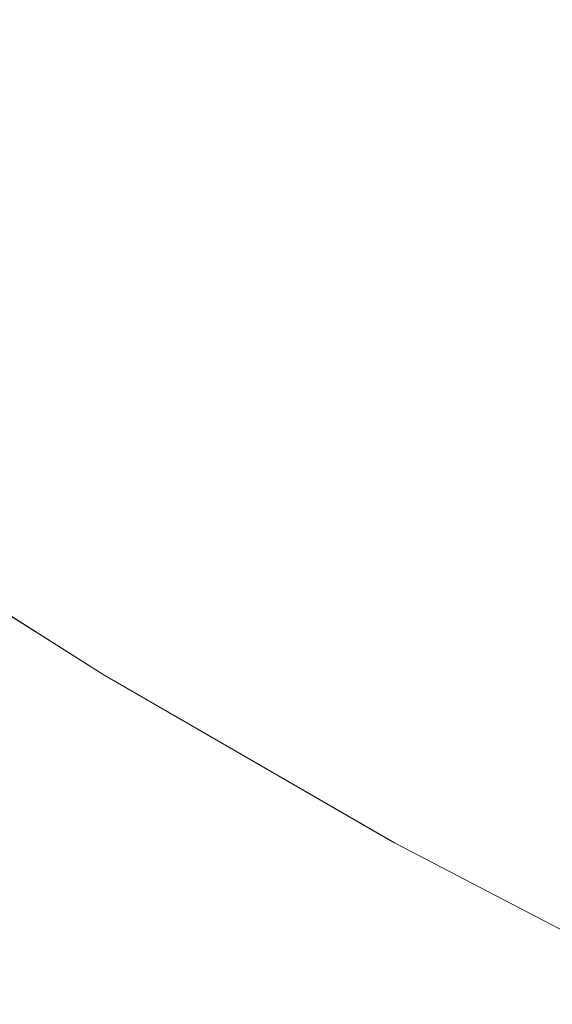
# Model space of a CAD drawing. Header units: centimetres. Extents: x -35.1 to 36.2, y 3.4 to 5.2.
# Tile 18 of 256: x -35.03832 to -35.02928, y 3.41688 to 3.43357. Entities that reach past the tile are written whole.
import ezdxf

# ---------------------------------------------------------------- set-up
doc = ezdxf.new("R2010")
doc.units = ezdxf.units.CM
doc.header["$LTSCALE"] = 2.54
doc.layers.add('Lucido design-1', color=7, linetype='Continuous')

# ---------------------------------------------------------------- blocks, each defined once
blk = doc.blocks.new('Gruppo-4-1')
at = {"color": 7, "linetype": 'Continuous', "lineweight": 9}
for points, invisible_edges in [([(-35.036343, 3.436008, -1872.27108), (-35.037538, 3.43509, -1872.273762), (-35.035158, 3.433404, -1872.273762), (-35.033996, 3.434346, -1872.27108)], 15), ([(-35.035158, 3.433404, -1872.957266), (-35.037538, 3.43509, -1872.957266), (-35.036343, 3.436008, -1872.959948), (-35.033996, 3.434346, -1872.959948)], 15), ([(-35.031565, 3.432716, -1872.27108), (-35.030377, 3.433733, -1872.268455), (-35.032772, 3.435339, -1872.268455), (-35.033996, 3.434346, -1872.27108)], 15), ([(-35.032772, 3.435339, -1872.962573), (-35.030377, 3.433733, -1872.962573), (-35.031565, 3.432716, -1872.959948), (-35.033996, 3.434346, -1872.959948)], 15), ([(-35.036254, 3.432516, -1872.276499), (-35.035158, 3.433404, -1872.273762), (-35.037538, 3.43509, -1872.273762), (-35.038665, 3.434224, -1872.276499)], 15), ([(-35.036254, 3.432516, -1872.954529), (-35.038665, 3.434224, -1872.954529), (-35.037538, 3.43509, -1872.957266), (-35.035158, 3.433404, -1872.957266)], 15), ([(-35.029131, 3.434801, -1872.26589), (-35.030377, 3.433733, -1872.268455), (-35.027899, 3.432161, -1872.268455), (-35.026693, 3.433254, -1872.26589)], 15), ([(-35.027899, 3.432161, -1872.962573), (-35.030377, 3.433733, -1872.962573), (-35.029131, 3.434801, -1872.965138), (-35.026693, 3.433254, -1872.965138)], 15), ([(-35.033996, 3.434346, -1872.27108), (-35.035158, 3.433404, -1872.273762), (-35.032692, 3.431751, -1872.273762), (-35.031565, 3.432716, -1872.27108)], 15), ([(-35.033996, 3.434346, -1872.959948), (-35.031565, 3.432716, -1872.959948), (-35.032692, 3.431751, -1872.957266), (-35.035158, 3.433404, -1872.957266)], 15), ([(-35.038665, 3.434224, -1872.276499), (-35.039722, 3.433412, -1872.279288), (-35.03728, 3.431683, -1872.279288), (-35.036254, 3.432516, -1872.276499)], 15), ([(-35.03728, 3.431683, -1872.95174), (-35.039722, 3.433412, -1872.95174), (-35.038665, 3.434224, -1872.954529), (-35.036254, 3.432516, -1872.954529)], 15), ([(-35.029049, 3.43112, -1872.27108), (-35.027899, 3.432161, -1872.268455), (-35.030377, 3.433733, -1872.268455), (-35.031565, 3.432716, -1872.27108)], 15), ([(-35.029049, 3.43112, -1872.959948), (-35.031565, 3.432716, -1872.959948), (-35.030377, 3.433733, -1872.962573), (-35.027899, 3.432161, -1872.962573)], 15), ([(-35.038236, 3.430909, -1872.282125), (-35.03728, 3.431683, -1872.279288), (-35.039722, 3.433412, -1872.279288), (-35.040705, 3.432657, -1872.282125)], 15), ([(-35.038236, 3.430909, -1872.948903), (-35.040705, 3.432657, -1872.948903), (-35.039722, 3.433412, -1872.95174), (-35.03728, 3.431683, -1872.95174)], 15), ([(-35.033755, 3.43084, -1872.276499), (-35.032692, 3.431751, -1872.273762), (-35.035158, 3.433404, -1872.273762), (-35.036254, 3.432516, -1872.276499)], 15), ([(-35.035158, 3.433404, -1872.957266), (-35.032692, 3.431751, -1872.957266), (-35.033755, 3.43084, -1872.954529), (-35.036254, 3.432516, -1872.954529)], 15), ([(-35.040705, 3.432657, -1872.282125), (-35.041612, 3.43196, -1872.285009), (-35.039117, 3.430194, -1872.285009), (-35.038236, 3.430909, -1872.282125)], 15), ([(-35.039117, 3.430194, -1872.946019), (-35.041612, 3.43196, -1872.946019), (-35.040705, 3.432657, -1872.948903), (-35.038236, 3.430909, -1872.948903)], 15), ([(-35.031565, 3.432716, -1872.27108), (-35.032692, 3.431751, -1872.273762), (-35.03014, 3.430132, -1872.273762), (-35.029049, 3.43112, -1872.27108)], 15), ([(-35.03014, 3.430132, -1872.957266), (-35.032692, 3.431751, -1872.957266), (-35.031565, 3.432716, -1872.959948), (-35.029049, 3.43112, -1872.959948)], 15), ([(-35.036254, 3.432516, -1872.276499), (-35.03728, 3.431683, -1872.279288), (-35.034751, 3.429987, -1872.279288), (-35.033755, 3.43084, -1872.276499)], 15), ([(-35.036254, 3.432516, -1872.954529), (-35.033755, 3.43084, -1872.954529), (-35.034751, 3.429987, -1872.95174), (-35.03728, 3.431683, -1872.95174)], 15), ([(-35.035678, 3.429193, -1872.282125), (-35.034751, 3.429987, -1872.279288), (-35.03728, 3.431683, -1872.279288), (-35.038236, 3.430909, -1872.282125)], 15), ([(-35.03728, 3.431683, -1872.95174), (-35.034751, 3.429987, -1872.95174), (-35.035678, 3.429193, -1872.948903), (-35.038236, 3.430909, -1872.948903)], 15), ([(-35.031169, 3.4292, -1872.276499), (-35.03014, 3.430132, -1872.273762), (-35.032692, 3.431751, -1872.273762), (-35.033755, 3.43084, -1872.276499)], 15), ([(-35.031169, 3.4292, -1872.954529), (-35.033755, 3.43084, -1872.954529), (-35.032692, 3.431751, -1872.957266), (-35.03014, 3.430132, -1872.957266)], 15), ([(-35.029049, 3.43112, -1872.27108), (-35.03014, 3.430132, -1872.273762), (-35.027503, 3.42855, -1872.273762), (-35.026449, 3.429561, -1872.27108)], 15), ([(-35.029049, 3.43112, -1872.959948), (-35.026449, 3.429561, -1872.959948), (-35.027503, 3.42855, -1872.957266), (-35.03014, 3.430132, -1872.957266)], 15), ([(-35.038236, 3.430909, -1872.282125), (-35.039117, 3.430194, -1872.285009), (-35.036533, 3.428461, -1872.285009), (-35.035678, 3.429193, -1872.282125)], 15), ([(-35.038236, 3.430909, -1872.948903), (-35.035678, 3.429193, -1872.948903), (-35.036533, 3.428461, -1872.946019), (-35.039117, 3.430194, -1872.946019)], 15), ([(-35.033755, 3.43084, -1872.276499), (-35.034751, 3.429987, -1872.279288), (-35.032133, 3.428326, -1872.279288), (-35.031169, 3.4292, -1872.276499)], 15), ([(-35.032133, 3.428326, -1872.95174), (-35.034751, 3.429987, -1872.95174), (-35.033755, 3.43084, -1872.954529), (-35.031169, 3.4292, -1872.954529)], 15), ([(-35.037314, 3.427792, -1872.287934), (-35.036533, 3.428461, -1872.285009), (-35.039117, 3.430194, -1872.285009), (-35.039923, 3.429541, -1872.287934)], 15), ([(-35.039117, 3.430194, -1872.946019), (-35.036533, 3.428461, -1872.946019), (-35.037314, 3.427792, -1872.943094), (-35.039923, 3.429541, -1872.943094)], 15), ([(-35.028497, 3.427597, -1872.276499), (-35.027503, 3.42855, -1872.273762), (-35.03014, 3.430132, -1872.273762), (-35.031169, 3.4292, -1872.276499)], 15), ([(-35.03014, 3.430132, -1872.957266), (-35.027503, 3.42855, -1872.957266), (-35.028497, 3.427597, -1872.954529), (-35.031169, 3.4292, -1872.954529)], 15), ([(-35.03303, 3.427514, -1872.282125), (-35.032133, 3.428326, -1872.279288), (-35.034751, 3.429987, -1872.279288), (-35.035678, 3.429193, -1872.282125)], 15), ([(-35.03303, 3.427514, -1872.948903), (-35.035678, 3.429193, -1872.948903), (-35.034751, 3.429987, -1872.95174), (-35.032133, 3.428326, -1872.95174)], 15), ([(-35.039923, 3.429541, -1872.287934), (-35.040649, 3.428952, -1872.290899), (-35.038019, 3.427188, -1872.290899), (-35.037314, 3.427792, -1872.287934)], 15), ([(-35.039923, 3.429541, -1872.943094), (-35.037314, 3.427792, -1872.943094), (-35.038019, 3.427188, -1872.940129), (-35.040649, 3.428952, -1872.940129)], 15), ([(-35.035678, 3.429193, -1872.282125), (-35.036533, 3.428461, -1872.285009), (-35.033858, 3.426764, -1872.285009), (-35.03303, 3.427514, -1872.282125)], 15), ([(-35.033858, 3.426764, -1872.946019), (-35.036533, 3.428461, -1872.946019), (-35.035678, 3.429193, -1872.948903), (-35.03303, 3.427514, -1872.948903)], 15), ([(-35.031169, 3.4292, -1872.276499), (-35.032133, 3.428326, -1872.279288), (-35.029428, 3.426704, -1872.279288), (-35.028497, 3.427597, -1872.276499)], 15), ([(-35.031169, 3.4292, -1872.954529), (-35.028497, 3.427597, -1872.954529), (-35.029428, 3.426704, -1872.95174), (-35.032133, 3.428326, -1872.95174)], 15), ([(-35.038646, 3.426651, -1872.293898), (-35.038019, 3.427188, -1872.290899), (-35.040649, 3.428952, -1872.290899), (-35.041296, 3.428428, -1872.293898)], 15), ([(-35.040649, 3.428952, -1872.940129), (-35.038019, 3.427188, -1872.940129), (-35.038646, 3.426651, -1872.93713), (-35.041296, 3.428428, -1872.93713)], 15), ([(-35.034615, 3.426079, -1872.287934), (-35.033858, 3.426764, -1872.285009), (-35.036533, 3.428461, -1872.285009), (-35.037314, 3.427792, -1872.287934)], 15), ([(-35.034615, 3.426079, -1872.943094), (-35.037314, 3.427792, -1872.943094), (-35.036533, 3.428461, -1872.946019), (-35.033858, 3.426764, -1872.946019)], 15), ([(-35.030295, 3.425873, -1872.282125), (-35.029428, 3.426704, -1872.279288), (-35.032133, 3.428326, -1872.279288), (-35.03303, 3.427514, -1872.282125)], 15), ([(-35.032133, 3.428326, -1872.95174), (-35.029428, 3.426704, -1872.95174), (-35.030295, 3.425873, -1872.948903), (-35.03303, 3.427514, -1872.948903)], 15), ([(-35.037314, 3.427792, -1872.287934), (-35.038019, 3.427188, -1872.290899), (-35.035297, 3.425461, -1872.290899), (-35.034615, 3.426079, -1872.287934)], 15), ([(-35.035297, 3.425461, -1872.940129), (-35.038019, 3.427188, -1872.940129), (-35.037314, 3.427792, -1872.943094), (-35.034615, 3.426079, -1872.943094)], 15), ([(-35.03303, 3.427514, -1872.282125), (-35.033858, 3.426764, -1872.285009), (-35.031095, 3.425106, -1872.285009), (-35.030295, 3.425873, -1872.282125)], 15), ([(-35.03303, 3.427514, -1872.948903), (-35.030295, 3.425873, -1872.948903), (-35.031095, 3.425106, -1872.946019), (-35.033858, 3.426764, -1872.946019)], 15), ([(-35.028497, 3.427597, -1872.276499), (-35.029428, 3.426704, -1872.279288), (-35.026637, 3.425124, -1872.279288), (-35.02574, 3.426037, -1872.276499)], 15), ([(-35.026637, 3.425124, -1872.95174), (-35.029428, 3.426704, -1872.95174), (-35.028497, 3.427597, -1872.954529), (-35.02574, 3.426037, -1872.954529)], 15), ([(-35.035904, 3.424911, -1872.293898), (-35.035297, 3.425461, -1872.290899), (-35.038019, 3.427188, -1872.290899), (-35.038646, 3.426651, -1872.293898)], 15), ([(-35.035904, 3.424911, -1872.93713), (-35.038646, 3.426651, -1872.93713), (-35.038019, 3.427188, -1872.940129), (-35.035297, 3.425461, -1872.940129)], 15), ([(-35.038646, 3.426651, -1872.293898), (-35.039193, 3.426182, -1872.296927), (-35.036433, 3.424432, -1872.296927), (-35.035904, 3.424911, -1872.293898)], 15), ([(-35.036433, 3.424432, -1872.934101), (-35.039193, 3.426182, -1872.934101), (-35.038646, 3.426651, -1872.93713), (-35.035904, 3.424911, -1872.93713)], 15), ([(-35.031825, 3.424406, -1872.287934), (-35.031095, 3.425106, -1872.285009), (-35.033858, 3.426764, -1872.285009), (-35.034615, 3.426079, -1872.287934)], 15), ([(-35.033858, 3.426764, -1872.946019), (-35.031095, 3.425106, -1872.946019), (-35.031825, 3.424406, -1872.943094), (-35.034615, 3.426079, -1872.943094)], 15), ([(-35.027472, 3.424275, -1872.282125), (-35.026637, 3.425124, -1872.279288), (-35.029428, 3.426704, -1872.279288), (-35.030295, 3.425873, -1872.282125)], 15), ([(-35.027472, 3.424275, -1872.948903), (-35.030295, 3.425873, -1872.948903), (-35.029428, 3.426704, -1872.95174), (-35.026637, 3.425124, -1872.95174)], 15), ([(-35.036884, 3.424023, -1872.299984), (-35.036433, 3.424432, -1872.296927), (-35.039193, 3.426182, -1872.296927), (-35.039658, 3.425784, -1872.299984)], 15), ([(-35.036884, 3.424023, -1872.931044), (-35.039658, 3.425784, -1872.931044), (-35.039193, 3.426182, -1872.934101), (-35.036433, 3.424432, -1872.934101)], 15), ([(-35.034615, 3.426079, -1872.287934), (-35.035297, 3.425461, -1872.290899), (-35.032484, 3.423774, -1872.290899), (-35.031825, 3.424406, -1872.287934)], 15), ([(-35.034615, 3.426079, -1872.943094), (-35.031825, 3.424406, -1872.943094), (-35.032484, 3.423774, -1872.940129), (-35.035297, 3.425461, -1872.940129)], 15), ([(-35.030295, 3.425873, -1872.282125), (-35.031095, 3.425106, -1872.285009), (-35.028243, 3.423492, -1872.285009), (-35.027472, 3.424275, -1872.282125)], 15), ([(-35.028243, 3.423492, -1872.946019), (-35.031095, 3.425106, -1872.946019), (-35.030295, 3.425873, -1872.948903), (-35.027472, 3.424275, -1872.948903)], 15), ([(-35.039658, 3.425784, -1872.299984), (-35.040041, 3.425456, -1872.303063), (-35.037254, 3.423688, -1872.303063), (-35.036884, 3.424023, -1872.299984)], 15), ([(-35.037254, 3.423688, -1872.927965), (-35.040041, 3.425456, -1872.927965), (-35.039658, 3.425784, -1872.931044), (-35.036884, 3.424023, -1872.931044)], 15), ([(-35.037544, 3.423426, -1872.30616), (-35.037254, 3.423688, -1872.303063), (-35.040041, 3.425456, -1872.303063), (-35.04034, 3.4252, -1872.30616)], 15), ([(-35.037544, 3.423426, -1872.924868), (-35.04034, 3.4252, -1872.924868), (-35.040041, 3.425456, -1872.927965), (-35.037254, 3.423688, -1872.927965)], 15), ([(-35.03307, 3.423212, -1872.293898), (-35.032484, 3.423774, -1872.290899), (-35.035297, 3.425461, -1872.290899), (-35.035904, 3.424911, -1872.293898)], 15), ([(-35.035297, 3.425461, -1872.940129), (-35.032484, 3.423774, -1872.940129), (-35.03307, 3.423212, -1872.93713), (-35.035904, 3.424911, -1872.93713)], 15), ([(-35.040682, 3.424906, -1872.31239), (-35.041554, 3.425415, -1872.315514), (-35.037907, 3.423104, -1872.315514), (-35.037875, 3.423125, -1872.31239)], 13), ([(-35.041554, 3.425415, -1872.915514), (-35.036904, 3.422469, -1872.915514), (-35.036904, 3.422469, -1872.315514), (-35.037907, 3.423104, -1872.315514)], 10), ([(-35.037907, 3.423104, -1872.315514), (-35.041554, 3.425415, -1872.315514), (-35.041554, 3.425415, -1872.915514)], 10), ([(-35.036904, 3.422469, -1872.915514), (-35.041554, 3.425415, -1872.915514), (-35.040682, 3.424906, -1872.918638), (-35.037875, 3.423125, -1872.918638)], 14), ([(-35.04034, 3.4252, -1872.30616), (-35.040554, 3.425017, -1872.30927), (-35.037751, 3.423238, -1872.30927), (-35.037544, 3.423426, -1872.30616)], 15), ([(-35.037751, 3.423238, -1872.921758), (-35.040554, 3.425017, -1872.921758), (-35.04034, 3.4252, -1872.924868), (-35.037544, 3.423426, -1872.924868)], 15), ([(-35.037875, 3.423125, -1872.31239), (-35.037751, 3.423238, -1872.30927), (-35.040554, 3.425017, -1872.30927), (-35.040682, 3.424906, -1872.31239)], 15), ([(-35.037875, 3.423125, -1872.918638), (-35.040682, 3.424906, -1872.918638), (-35.040554, 3.425017, -1872.921758), (-35.037751, 3.423238, -1872.921758)], 15), ([(-35.028947, 3.422777, -1872.287934), (-35.028243, 3.423492, -1872.285009), (-35.031095, 3.425106, -1872.285009), (-35.031825, 3.424406, -1872.287934)], 15), ([(-35.028947, 3.422777, -1872.943094), (-35.031825, 3.424406, -1872.943094), (-35.031095, 3.425106, -1872.946019), (-35.028243, 3.423492, -1872.946019)], 15), ([(-35.035904, 3.424911, -1872.293898), (-35.036433, 3.424432, -1872.296927), (-35.033582, 3.422722, -1872.296927), (-35.03307, 3.423212, -1872.293898)], 15), ([(-35.035904, 3.424911, -1872.93713), (-35.03307, 3.423212, -1872.93713), (-35.033582, 3.422722, -1872.934101), (-35.036433, 3.424432, -1872.934101)], 15), ([(-35.034017, 3.422304, -1872.299984), (-35.033582, 3.422722, -1872.296927), (-35.036433, 3.424432, -1872.296927), (-35.036884, 3.424023, -1872.299984)], 15), ([(-35.036433, 3.424432, -1872.934101), (-35.033582, 3.422722, -1872.934101), (-35.034017, 3.422304, -1872.931044), (-35.036884, 3.424023, -1872.931044)], 15), ([(-35.031825, 3.424406, -1872.287934), (-35.032484, 3.423774, -1872.290899), (-35.029582, 3.422131, -1872.290899), (-35.028947, 3.422777, -1872.287934)], 15), ([(-35.029582, 3.422131, -1872.940129), (-35.032484, 3.423774, -1872.940129), (-35.031825, 3.424406, -1872.943094), (-35.028947, 3.422777, -1872.943094)], 15), ([(-35.036884, 3.424023, -1872.299984), (-35.037254, 3.423688, -1872.303063), (-35.034375, 3.421961, -1872.303063), (-35.034017, 3.422304, -1872.299984)], 15), ([(-35.036884, 3.424023, -1872.931044), (-35.034017, 3.422304, -1872.931044), (-35.034375, 3.421961, -1872.927965), (-35.037254, 3.423688, -1872.927965)], 15), ([(-35.034654, 3.421693, -1872.30616), (-35.034375, 3.421961, -1872.303063), (-35.037254, 3.423688, -1872.303063), (-35.037544, 3.423426, -1872.30616)], 15), ([(-35.037254, 3.423688, -1872.927965), (-35.034375, 3.421961, -1872.927965), (-35.034654, 3.421693, -1872.924868), (-35.037544, 3.423426, -1872.924868)], 15), ([(-35.030147, 3.421557, -1872.293898), (-35.029582, 3.422131, -1872.290899), (-35.032484, 3.423774, -1872.290899), (-35.03307, 3.423212, -1872.293898)], 15), ([(-35.030147, 3.421557, -1872.93713), (-35.03307, 3.423212, -1872.93713), (-35.032484, 3.423774, -1872.940129), (-35.029582, 3.422131, -1872.940129)], 15), ([(-35.037544, 3.423426, -1872.30616), (-35.037751, 3.423238, -1872.30927), (-35.034855, 3.421501, -1872.30927), (-35.034654, 3.421693, -1872.30616)], 15), ([(-35.037544, 3.423426, -1872.924868), (-35.034654, 3.421693, -1872.924868), (-35.034855, 3.421501, -1872.921758), (-35.037751, 3.423238, -1872.921758)], 15), ([(-35.037875, 3.423125, -1872.31239), (-35.037907, 3.423104, -1872.315514), (-35.036904, 3.422469, -1872.315514)], 9), ([(-35.034975, 3.421386, -1872.31239), (-35.034855, 3.421501, -1872.30927), (-35.037751, 3.423238, -1872.30927), (-35.037875, 3.423125, -1872.31239)], 15), ([(-35.037751, 3.423238, -1872.921758), (-35.034855, 3.421501, -1872.921758), (-35.034975, 3.421386, -1872.918638), (-35.037875, 3.423125, -1872.918638)], 15), ([(-35.036904, 3.422469, -1872.315514), (-35.034975, 3.421386, -1872.31239), (-35.037875, 3.423125, -1872.31239)], 11), ([(-35.037875, 3.423125, -1872.918638), (-35.034975, 3.421386, -1872.918638), (-35.036904, 3.422469, -1872.915514)], 11), ([(-35.03307, 3.423212, -1872.293898), (-35.033582, 3.422722, -1872.296927), (-35.03064, 3.421056, -1872.296927), (-35.030147, 3.421557, -1872.293898)], 15), ([(-35.03064, 3.421056, -1872.934101), (-35.033582, 3.422722, -1872.934101), (-35.03307, 3.423212, -1872.93713), (-35.030147, 3.421557, -1872.93713)], 15), ([(-35.031059, 3.42063, -1872.299984), (-35.03064, 3.421056, -1872.296927), (-35.033582, 3.422722, -1872.296927), (-35.034017, 3.422304, -1872.299984)], 15), ([(-35.031059, 3.42063, -1872.931044), (-35.034017, 3.422304, -1872.931044), (-35.033582, 3.422722, -1872.934101), (-35.03064, 3.421056, -1872.934101)], 15), ([(-35.028947, 3.422777, -1872.287934), (-35.029582, 3.422131, -1872.290899), (-35.026591, 3.420535, -1872.290899), (-35.025981, 3.421194, -1872.287934)], 15), ([(-35.028947, 3.422777, -1872.943094), (-35.025981, 3.421194, -1872.943094), (-35.026591, 3.420535, -1872.940129), (-35.029582, 3.422131, -1872.940129)], 15), ([(-35.034975, 3.421386, -1872.31239), (-35.036904, 3.422469, -1872.315514), (-35.03202, 3.419653, -1872.315514)], 9), ([(-35.03202, 3.419653, -1872.315514), (-35.036904, 3.422469, -1872.315514), (-35.036904, 3.422469, -1872.915514), (-35.031957, 3.419618, -1872.915514)], 10), ([(-35.031957, 3.419618, -1872.915514), (-35.036904, 3.422469, -1872.915514), (-35.034975, 3.421386, -1872.918638)], 10), ([(-35.034017, 3.422304, -1872.299984), (-35.034375, 3.421961, -1872.303063), (-35.031404, 3.420279, -1872.303063), (-35.031059, 3.42063, -1872.299984)], 15), ([(-35.031404, 3.420279, -1872.927965), (-35.034375, 3.421961, -1872.927965), (-35.034017, 3.422304, -1872.931044), (-35.031059, 3.42063, -1872.931044)], 15), ([(-35.027134, 3.419949, -1872.293898), (-35.026591, 3.420535, -1872.290899), (-35.029582, 3.422131, -1872.290899), (-35.030147, 3.421557, -1872.293898)], 15), ([(-35.029582, 3.422131, -1872.940129), (-35.026591, 3.420535, -1872.940129), (-35.027134, 3.419949, -1872.93713), (-35.030147, 3.421557, -1872.93713)], 15), ([(-35.031673, 3.420005, -1872.30616), (-35.031404, 3.420279, -1872.303063), (-35.034375, 3.421961, -1872.303063), (-35.034654, 3.421693, -1872.30616)], 15), ([(-35.031673, 3.420005, -1872.924868), (-35.034654, 3.421693, -1872.924868), (-35.034375, 3.421961, -1872.927965), (-35.031404, 3.420279, -1872.927965)], 15), ([(-35.034654, 3.421693, -1872.30616), (-35.034855, 3.421501, -1872.30927), (-35.031866, 3.419809, -1872.30927), (-35.031673, 3.420005, -1872.30616)], 15), ([(-35.031866, 3.419809, -1872.921758), (-35.034855, 3.421501, -1872.921758), (-35.034654, 3.421693, -1872.924868), (-35.031673, 3.420005, -1872.924868)], 15), ([(-35.031982, 3.419691, -1872.31239), (-35.031866, 3.419809, -1872.30927), (-35.034855, 3.421501, -1872.30927), (-35.034975, 3.421386, -1872.31239)], 15), ([(-35.031982, 3.419691, -1872.918638), (-35.034975, 3.421386, -1872.918638), (-35.034855, 3.421501, -1872.921758), (-35.031866, 3.419809, -1872.921758)], 15), ([(-35.030147, 3.421557, -1872.293898), (-35.03064, 3.421056, -1872.296927), (-35.027608, 3.419438, -1872.296927), (-35.027134, 3.419949, -1872.293898)], 15), ([(-35.030147, 3.421557, -1872.93713), (-35.027134, 3.419949, -1872.93713), (-35.027608, 3.419438, -1872.934101), (-35.03064, 3.421056, -1872.934101)], 15), ([(-35.03202, 3.419653, -1872.315514), (-35.031982, 3.419691, -1872.31239), (-35.034975, 3.421386, -1872.31239)], 11), ([(-35.034975, 3.421386, -1872.918638), (-35.031982, 3.419691, -1872.918638), (-35.031957, 3.419618, -1872.915514)], 11), ([(-35.028011, 3.419003, -1872.299984), (-35.027608, 3.419438, -1872.296927), (-35.03064, 3.421056, -1872.296927), (-35.031059, 3.42063, -1872.299984)], 15), ([(-35.03064, 3.421056, -1872.934101), (-35.027608, 3.419438, -1872.934101), (-35.028011, 3.419003, -1872.931044), (-35.031059, 3.42063, -1872.931044)], 15), ([(-35.031059, 3.42063, -1872.299984), (-35.031404, 3.420279, -1872.303063), (-35.028342, 3.418645, -1872.303063), (-35.028011, 3.419003, -1872.299984)], 15), ([(-35.031059, 3.42063, -1872.931044), (-35.028011, 3.419003, -1872.931044), (-35.028342, 3.418645, -1872.927965), (-35.031404, 3.420279, -1872.927965)], 15), ([(-35.028601, 3.418366, -1872.30616), (-35.028342, 3.418645, -1872.303063), (-35.031404, 3.420279, -1872.303063), (-35.031673, 3.420005, -1872.30616)], 15), ([(-35.031404, 3.420279, -1872.927965), (-35.028342, 3.418645, -1872.927965), (-35.028601, 3.418366, -1872.924868), (-35.031673, 3.420005, -1872.924868)], 15), ([(-35.031673, 3.420005, -1872.30616), (-35.031866, 3.419809, -1872.30927), (-35.028786, 3.418166, -1872.30927), (-35.028601, 3.418366, -1872.30616)], 15), ([(-35.031673, 3.420005, -1872.924868), (-35.028601, 3.418366, -1872.924868), (-35.028786, 3.418166, -1872.921758), (-35.031866, 3.419809, -1872.921758)], 15), ([(-35.028898, 3.418046, -1872.31239), (-35.028786, 3.418166, -1872.30927), (-35.031866, 3.419809, -1872.30927), (-35.031982, 3.419691, -1872.31239)], 15), ([(-35.031866, 3.419809, -1872.921758), (-35.028786, 3.418166, -1872.921758), (-35.028898, 3.418046, -1872.918638), (-35.031982, 3.419691, -1872.918638)], 15), ([(-35.031982, 3.419691, -1872.31239), (-35.03202, 3.419653, -1872.315514), (-35.031957, 3.419618, -1872.315514)], 9), ([(-35.031957, 3.419618, -1872.915514), (-35.031957, 3.419618, -1872.315514), (-35.03202, 3.419653, -1872.315514)], 9), ([(-35.028898, 3.418046, -1872.31239), (-35.031982, 3.419691, -1872.31239), (-35.031957, 3.419618, -1872.315514)], 11), ([(-35.031957, 3.419618, -1872.915514), (-35.031982, 3.419691, -1872.918638), (-35.028898, 3.418046, -1872.918638)], 11), ([(-35.031957, 3.419618, -1872.315514), (-35.026714, 3.41688, -1872.315514), (-35.028898, 3.418046, -1872.31239)], 10), ([(-35.026714, 3.41688, -1872.915514), (-35.026714, 3.41688, -1872.315514), (-35.031957, 3.419618, -1872.315514), (-35.031957, 3.419618, -1872.915514)], 5), ([(-35.028898, 3.418046, -1872.918638), (-35.026714, 3.41688, -1872.915514), (-35.031957, 3.419618, -1872.915514)], 9)]:
    blk.add_3dface(points, dxfattribs=dict(at, invisible_edges=invisible_edges))

msp = doc.modelspace()

# ---------------------------------------------------------------- block references
at = {"layer": 'Lucido design-1', "color": 7}
msp.add_blockref('Gruppo-4-1', (0, 0), dxfattribs=at)

doc.saveas('drawing.dxf')
